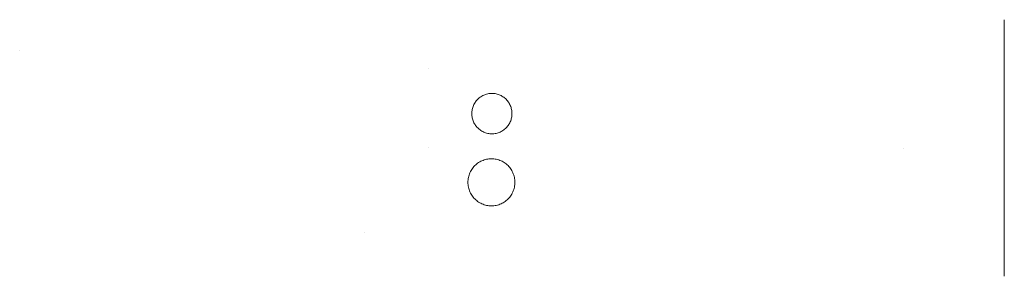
# Model space of a CAD drawing. Header units: inches. Extents: x 235 to 1331, y -1078 to -726.
# Tile 1 of 2: x 235 to 382, y -1064 to -1026. Entities that reach past the tile are written whole.
import ezdxf

# ---------------------------------------------------------------- set-up
doc = ezdxf.new("R2010")
doc.units = ezdxf.units.IN
doc.layers.get('0').update_dxf_attribs({"lineweight": 0})

msp = doc.modelspace()

# ---------------------------------------------------------------- linework, layer by layer
at = {"color": 7, "linetype": 'Continuous', "lineweight": 0}
for p, q in [((235.42, -1030.69, -151.53), (235.42, -1030.69, -151.53)), ((296.07, -1033.34, 9.47), (296.07, -1033.34, 9.47)), ((296.07, -1033.34, 9.47), (296.07, -1033.34, 9.47)), ((296.07, -1045.18, 9.47), (296.07, -1045.18, 9.47)), ((366.69, -1045.19, -26.55), (366.69, -1045.19, -26.55))]:
    msp.add_line(p, q, dxfattribs=at)
at = {"color": 7, "linetype": 'Continuous', "lineweight": 0, "extrusion": (-1, 0, 0)}
msp.add_line((286.61, -1057.68, 9.47), (286.61, -1057.68, 9.47), dxfattribs=at)
at = {"color": 253, "linetype": 'Continuous', "lineweight": 0, "true_color": 0xa8a8a8, "elevation": 11.47, "flags": 128}
for points in [[(308.51, -1040.08), (308.51, -1039.93), (308.5, -1039.77), (308.48, -1039.61), (308.45, -1039.46), (308.41, -1039.31), (308.37, -1039.16), (308.32, -1039.01), (308.26, -1038.86), (308.19, -1038.72), (308.11, -1038.58), (308.03, -1038.45), (307.94, -1038.32), (307.85, -1038.19), (307.75, -1038.08), (307.64, -1037.96), (307.53, -1037.85), (307.41, -1037.75), (307.28, -1037.66), (307.15, -1037.57), (307.02, -1037.48), (306.88, -1037.41), (306.74, -1037.34), (306.6, -1037.28), (306.45, -1037.23), (306.3, -1037.19), (306.15, -1037.15), (305.99, -1037.12), (305.84, -1037.1), (305.68, -1037.09), (305.53, -1037.08), (305.37, -1037.09), (305.22, -1037.1), (305.06, -1037.12), (304.91, -1037.15), (304.75, -1037.19), (304.6, -1037.23), (304.46, -1037.28), (304.31, -1037.34), (304.17, -1037.41), (304.03, -1037.48), (303.9, -1037.57), (303.77, -1037.66), (303.65, -1037.75), (303.53, -1037.85), (303.42, -1037.96), (303.31, -1038.08), (303.21, -1038.19), (303.11, -1038.32), (303.02, -1038.45), (302.94, -1038.58), (302.87, -1038.72), (302.8, -1038.86), (302.74, -1039.01), (302.69, -1039.16), (302.64, -1039.31), (302.61, -1039.46), (302.58, -1039.61), (302.56, -1039.77), (302.54, -1039.93), (302.54, -1040.08), (302.54, -1040.24), (302.56, -1040.4), (302.58, -1040.55), (302.61, -1040.71), (302.64, -1040.86), (302.69, -1041.01), (302.74, -1041.16), (302.8, -1041.3), (302.87, -1041.44), (302.94, -1041.58), (303.02, -1041.72), (303.11, -1041.85), (303.21, -1041.97), (303.31, -1042.09), (303.42, -1042.2), (303.53, -1042.31), (303.65, -1042.41), (303.77, -1042.51), (303.9, -1042.6), (304.03, -1042.68), (304.17, -1042.76), (304.31, -1042.82), (304.46, -1042.88), (304.6, -1042.94), (304.75, -1042.98), (304.91, -1043.02), (305.06, -1043.05), (305.22, -1043.07), (305.37, -1043.08), (305.53, -1043.08), (305.68, -1043.08), (305.84, -1043.07), (305.99, -1043.05), (306.15, -1043.02), (306.3, -1042.98), (306.45, -1042.94), (306.6, -1042.88), (306.74, -1042.82), (306.88, -1042.76), (307.02, -1042.68), (307.15, -1042.6), (307.28, -1042.51), (307.41, -1042.41), (307.53, -1042.31), (307.64, -1042.2), (307.75, -1042.09), (307.85, -1041.97), (307.94, -1041.85), (308.03, -1041.72), (308.11, -1041.58), (308.19, -1041.44), (308.26, -1041.3), (308.32, -1041.16), (308.37, -1041.01), (308.41, -1040.86), (308.45, -1040.71), (308.48, -1040.55), (308.5, -1040.4), (308.51, -1040.24)], [(308.94, -1050.28), (308.94, -1050.1), (308.93, -1049.92), (308.9, -1049.74), (308.87, -1049.56), (308.83, -1049.38), (308.77, -1049.2), (308.71, -1049.03), (308.64, -1048.86), (308.56, -1048.69), (308.48, -1048.53), (308.38, -1048.38), (308.28, -1048.23), (308.17, -1048.08), (308.05, -1047.94), (307.92, -1047.81), (307.79, -1047.68), (307.65, -1047.56), (307.51, -1047.45), (307.36, -1047.35), (307.2, -1047.25), (307.04, -1047.16), (306.88, -1047.09), (306.71, -1047.02), (306.54, -1046.95), (306.36, -1046.9), (306.18, -1046.86), (306, -1046.83), (305.82, -1046.8), (305.64, -1046.79), (305.46, -1046.78), (305.28, -1046.79), (305.09, -1046.8), (304.91, -1046.83), (304.73, -1046.86), (304.56, -1046.9), (304.38, -1046.95), (304.21, -1047.02), (304.04, -1047.09), (303.88, -1047.16), (303.72, -1047.25), (303.56, -1047.35), (303.41, -1047.45), (303.27, -1047.56), (303.13, -1047.68), (302.99, -1047.81), (302.87, -1047.94), (302.75, -1048.08), (302.64, -1048.23), (302.54, -1048.38), (302.44, -1048.53), (302.35, -1048.69), (302.27, -1048.86), (302.2, -1049.03), (302.14, -1049.2), (302.09, -1049.38), (302.05, -1049.56), (302.02, -1049.74), (301.99, -1049.92), (301.98, -1050.1), (301.97, -1050.28), (301.98, -1050.47), (301.99, -1050.65), (302.02, -1050.83), (302.05, -1051.01), (302.09, -1051.19), (302.14, -1051.36), (302.2, -1051.54), (302.27, -1051.71), (302.35, -1051.87), (302.44, -1052.03), (302.54, -1052.19), (302.64, -1052.34), (302.75, -1052.49), (302.87, -1052.62), (302.99, -1052.76), (303.13, -1052.88), (303.27, -1053), (303.41, -1053.11), (303.56, -1053.22), (303.72, -1053.31), (303.88, -1053.4), (304.04, -1053.48), (304.21, -1053.55), (304.38, -1053.61), (304.56, -1053.66), (304.73, -1053.71), (304.91, -1053.74), (305.09, -1053.76), (305.28, -1053.78), (305.46, -1053.78), (305.64, -1053.78), (305.82, -1053.76), (306, -1053.74), (306.18, -1053.71), (306.36, -1053.66), (306.54, -1053.61), (306.71, -1053.55), (306.88, -1053.48), (307.04, -1053.4), (307.2, -1053.31), (307.36, -1053.22), (307.51, -1053.11), (307.65, -1053), (307.79, -1052.88), (307.92, -1052.76), (308.05, -1052.62), (308.17, -1052.49), (308.28, -1052.34), (308.38, -1052.19), (308.48, -1052.03), (308.56, -1051.87), (308.64, -1051.71), (308.71, -1051.54), (308.77, -1051.36), (308.83, -1051.19), (308.87, -1051.01), (308.9, -1050.83), (308.93, -1050.65), (308.94, -1050.47)]]:
    msp.add_lwpolyline(points, close=True, dxfattribs=at)
at = {"color": 253, "linetype": 'Continuous', "lineweight": 0, "true_color": 0xa8a8a8, "extrusion": (1, 0, 0)}
msp.add_circle((-1045.19, -37.63, 381.6), 19.05, dxfattribs=at)

doc.saveas('drawing.dxf')
